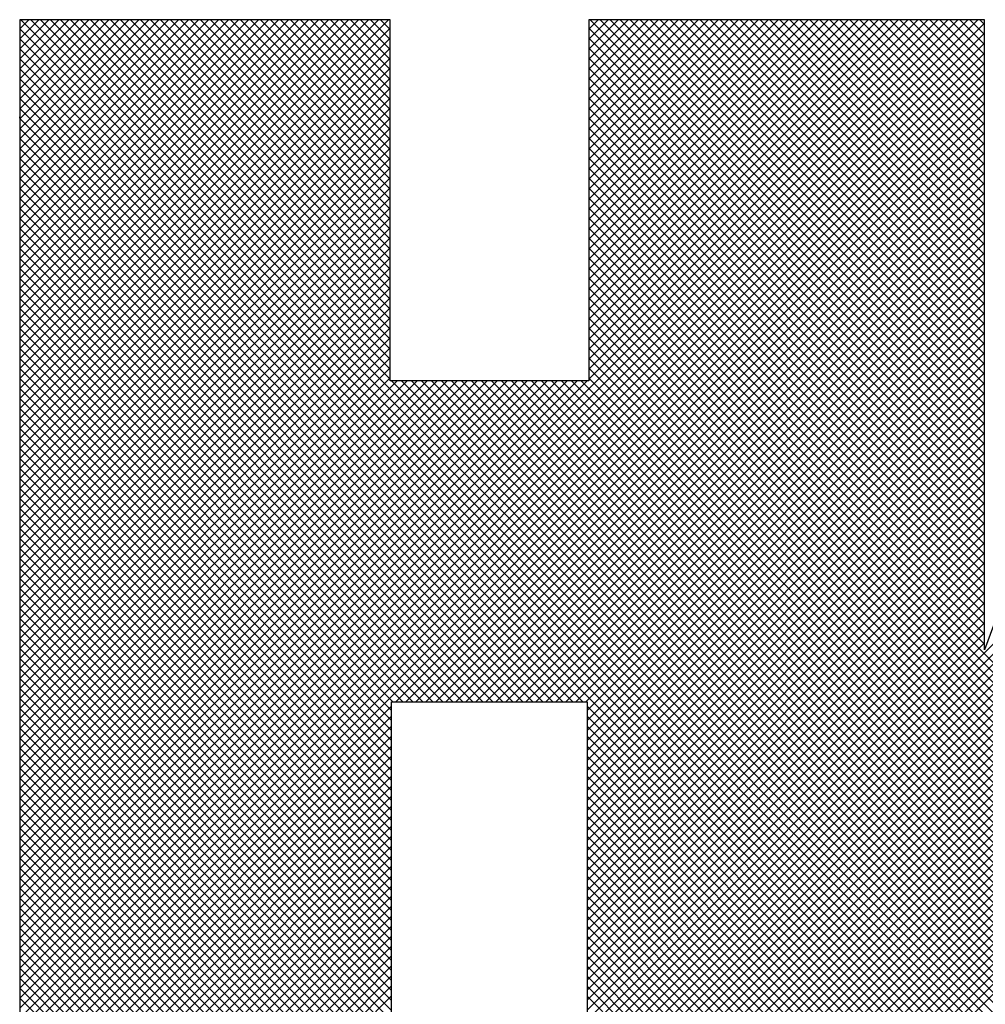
# Model space of a CAD drawing. Extents: x 0 to 34, y 0 to 22.
# Tile 7 of 20: x 29.104 to 29.531, y 3.256 to 3.692. Entities that reach past the tile are written whole.
import ezdxf
from ezdxf.enums import TextEntityAlignment as Align

# ---------------------------------------------------------------- set-up
doc = ezdxf.new("R2010")
doc.units = 0
doc.header["$LTSCALE"] = 0.25
doc.header["$MEASUREMENT"] = 0
for name, color, linetype in [('DIM', 7, 'CONTINUOUS'), ('FORMAT', 6, 'CONTINUOUS'), ('LOGO_HI', 11, 'CONTINUOUS')]:
    doc.layers.add(name, color=color, linetype=linetype)
doc.styles.add('RD25', font='ROMAND.shx', dxfattribs={"height": 0.25})
doc.styles.add('ROMAND', font='ROMAND.SHX')
doc.styles.add('RS10', font='ROMANS.shx', dxfattribs={"height": 0.1})

# ---------------------------------------------------------------- blocks, each defined once
blk = doc.blocks.new('FORMAT')
at = {"layer": 'LOGO_HI'}
for p, q in [((-1.04845, 1.19984), (-1.04442, 1.20387)), ((-1.04845, 1.19542), (-1.04, 1.20387)), ((-1.04845, 1.191), (-1.03558, 1.20387)), ((-1.04845, 1.18658), (-1.03116, 1.20387)), ((-1.04845, 1.18216), (-1.02674, 1.20387)), ((-1.04845, 1.17775), (-1.02233, 1.20387)), ((-1.04845, 1.17333), (-1.01791, 1.20387)), ((-1.04845, 1.16891), (-1.01349, 1.20387)), ((-1.04845, 1.16449), (-1.00907, 1.20387)), ((-1.04845, 1.16007), (-1.00465, 1.20387)), ((-1.04845, 1.15565), (-1.00023, 1.20387)), ((-1.04845, 1.15123), (-0.99581, 1.20387)), ((-1.04845, 1.14681), (-0.99139, 1.20387)), ((-1.04845, 1.14239), (-0.98697, 1.20387)), ((-1.04845, 1.13797), (-0.98255, 1.20387)), ((-1.04845, 1.13355), (-0.97813, 1.20387)), ((-1.04845, 1.12913), (-0.97371, 1.20387)), ((-1.04845, 1.12471), (-0.96929, 1.20387)), ((-1.04845, 1.12029), (-0.96487, 1.20387)), ((-1.04845, 1.11587), (-0.96045, 1.20387)), ((-1.04845, 1.11145), (-0.95603, 1.20387)), ((-1.04845, 1.10703), (-0.95161, 1.20387)), ((-1.04845, 1.10262), (-0.9472, 1.20387)), ((-1.04845, 1.0982), (-0.94278, 1.20387)), ((-1.04845, 1.09378), (-0.93836, 1.20387)), ((-1.04845, 1.08936), (-0.93394, 1.20387)), ((-1.04845, 1.08494), (-0.92952, 1.20387)), ((-1.04845, 1.08052), (-0.9251, 1.20387)), ((-1.04845, 1.0761), (-0.92068, 1.20387)), ((-1.04845, 1.07168), (-0.91626, 1.20387)), ((-1.04845, 1.06726), (-0.91184, 1.20387)), ((-1.04845, 1.06284), (-0.90742, 1.20387)), ((-1.04845, 1.05842), (-0.903, 1.20387)), ((-1.04845, 1.054), (-0.89858, 1.20387)), ((-1.04845, 1.04958), (-0.89416, 1.20387)), ((-1.04845, 1.04516), (-0.88974, 1.20387)), ((-1.04845, 1.04074), (-0.88532, 1.20387)), ((-1.04845, 0.78884), (-0.63342, 1.20387)), ((-1.04845, 0.78442), (-0.629, 1.20387)), ((-1.04845, 0.78), (-0.62458, 1.20387)), ((-1.04845, 0.77558), (-0.62164, 1.20239)), ((-0.59801, 0.75386), (-1.04801, 1.20387)), ((-0.88461, 1.04489), (-1.04359, 1.20387)), ((-0.88461, 1.04931), (-1.03917, 1.20387)), ((-0.88461, 1.05373), (-1.03475, 1.20387)), ((-0.88461, 1.05815), (-1.03033, 1.20387)), ((-0.88461, 1.06257), (-1.02591, 1.20387)), ((-0.88461, 1.06699), (-1.0215, 1.20387)), ((-0.88461, 1.07141), (-1.01708, 1.20387)), ((-0.88461, 1.07583), (-1.01266, 1.20387)), ((-0.88461, 1.08025), (-1.00824, 1.20387)), ((-0.88461, 1.08466), (-1.00382, 1.20387)), ((-0.88461, 1.08908), (-0.9994, 1.20387)), ((-0.88461, 1.0935), (-0.99498, 1.20387)), ((-0.88461, 1.09792), (-0.99056, 1.20387)), ((-0.88461, 1.10234), (-0.98614, 1.20387)), ((-0.88461, 1.10676), (-0.98172, 1.20387)), ((-0.88461, 1.11118), (-0.9773, 1.20387)), ((-0.88461, 1.1156), (-0.97288, 1.20387)), ((-0.88461, 1.12002), (-0.96846, 1.20387)), ((-0.88461, 1.12444), (-0.96404, 1.20387)), ((-0.88461, 1.12886), (-0.95962, 1.20387)), ((-0.88461, 1.13328), (-0.9552, 1.20387)), ((-0.88461, 1.1377), (-0.95078, 1.20387)), ((-0.88461, 1.14212), (-0.94636, 1.20387)), ((-0.88461, 1.14654), (-0.94195, 1.20387)), ((-0.88461, 1.15096), (-0.93753, 1.20387)), ((-0.88461, 1.15538), (-0.93311, 1.20387)), ((-0.88461, 1.15979), (-0.92869, 1.20387)), ((-0.88461, 1.16421), (-0.92427, 1.20387)), ((-0.88461, 1.16863), (-0.91985, 1.20387)), ((-0.88461, 1.17305), (-0.91543, 1.20387)), ((-0.88461, 1.17747), (-0.91101, 1.20387)), ((-0.88461, 1.18189), (-0.90659, 1.20387)), ((-0.88461, 1.18631), (-0.90217, 1.20387)), ((-0.88461, 1.19073), (-0.89775, 1.20387)), ((-0.88461, 1.19515), (-0.89333, 1.20387)), ((-0.88461, 1.19957), (-0.88891, 1.20387)), ((-0.79673, 1.19965), (-0.79252, 1.20387)), ((-0.79673, 1.19524), (-0.7881, 1.20387)), ((-0.79673, 1.19082), (-0.78368, 1.20387)), ((-0.79673, 1.1864), (-0.77926, 1.20387)), ((-0.79673, 1.18198), (-0.77484, 1.20387)), ((-0.79673, 1.17756), (-0.77042, 1.20387)), ((-0.79673, 1.17314), (-0.766, 1.20387)), ((-0.79673, 1.16872), (-0.76158, 1.20387)), ((-0.79673, 1.1643), (-0.75716, 1.20387)), ((-0.79673, 1.15988), (-0.75274, 1.20387)), ((-0.79673, 1.15546), (-0.74832, 1.20387)), ((-0.79673, 1.15104), (-0.7439, 1.20387)), ((-0.79673, 1.14662), (-0.73948, 1.20387)), ((-0.79673, 1.1422), (-0.73506, 1.20387)), ((-0.79673, 1.13778), (-0.73064, 1.20387)), ((-0.79673, 1.13336), (-0.72622, 1.20387)), ((-0.79673, 1.12894), (-0.72181, 1.20387)), ((-0.79673, 1.12452), (-0.71739, 1.20387)), ((-0.79673, 1.12011), (-0.71297, 1.20387)), ((-0.79673, 1.11569), (-0.70855, 1.20387)), ((-0.79673, 1.11127), (-0.70413, 1.20387)), ((-0.79673, 1.10685), (-0.69971, 1.20387)), ((-0.79673, 1.10243), (-0.69529, 1.20387)), ((-0.79673, 1.09801), (-0.69087, 1.20387)), ((-0.79673, 1.09359), (-0.68645, 1.20387)), ((-0.79673, 1.08917), (-0.68203, 1.20387)), ((-0.79673, 1.08475), (-0.67761, 1.20387)), ((-0.79673, 1.08033), (-0.67319, 1.20387)), ((-0.79673, 1.07591), (-0.66877, 1.20387)), ((-0.79673, 1.07149), (-0.66435, 1.20387)), ((-0.79673, 1.06707), (-0.65993, 1.20387)), ((-0.79673, 1.06265), (-0.65551, 1.20387)), ((-0.79673, 1.05823), (-0.65109, 1.20387)), ((-0.79673, 1.05381), (-0.64668, 1.20387)), ((-0.79673, 1.04939), (-0.64226, 1.20387)), ((-0.79673, 1.04497), (-0.63784, 1.20387)), ((-0.62164, 1.0294), (-0.7961, 1.20387)), ((-0.79174, 0.75386), (-0.34174, 1.20387)), ((-0.62164, 1.03382), (-0.79169, 1.20387)), ((-0.78732, 0.75386), (-0.33732, 1.20387)), ((-0.62164, 1.03824), (-0.78727, 1.20387)), ((-0.7829, 0.75386), (-0.3329, 1.20387)), ((-0.62164, 1.04266), (-0.78285, 1.20387)), ((-0.77848, 0.75386), (-0.3305, 1.20185)), ((-0.62164, 1.04708), (-0.77843, 1.20387)), ((-0.62164, 1.0515), (-0.77401, 1.20387)), ((-0.62164, 1.05592), (-0.76959, 1.20387)), ((-0.62164, 1.06034), (-0.76517, 1.20387)), ((-0.62164, 1.06476), (-0.76075, 1.20387)), ((-0.62164, 1.06918), (-0.75633, 1.20387)), ((-0.62164, 1.0736), (-0.75191, 1.20387)), ((-0.62164, 1.07802), (-0.74749, 1.20387)), ((-0.62164, 1.08244), (-0.74307, 1.20387)), ((-0.62164, 1.08686), (-0.73865, 1.20387)), ((-0.62164, 1.09128), (-0.73423, 1.20387)), ((-0.62164, 1.0957), (-0.72981, 1.20387)), ((-0.62164, 1.10011), (-0.72539, 1.20387)), ((-0.62164, 1.10453), (-0.72097, 1.20387)), ((-0.62164, 1.10895), (-0.71656, 1.20387)), ((-0.62164, 1.11337), (-0.71214, 1.20387)), ((-0.62164, 1.11779), (-0.70772, 1.20387)), ((-0.62164, 1.12221), (-0.7033, 1.20387)), ((-0.62164, 1.12663), (-0.69888, 1.20387)), ((-0.62164, 1.13105), (-0.69446, 1.20387)), ((-0.62164, 1.13547), (-0.69004, 1.20387)), ((-0.62164, 1.13989), (-0.68562, 1.20387)), ((-0.62164, 1.14431), (-0.6812, 1.20387)), ((-0.62164, 1.14873), (-0.67678, 1.20387)), ((-0.62164, 1.15315), (-0.67236, 1.20387)), ((-0.62164, 1.15757), (-0.66794, 1.20387)), ((-0.62164, 1.16199), (-0.66352, 1.20387)), ((-0.62164, 1.16641), (-0.6591, 1.20387)), ((-0.62164, 1.17083), (-0.65468, 1.20387)), ((-0.62164, 1.17524), (-0.65026, 1.20387)), ((-0.62164, 1.17966), (-0.64584, 1.20387)), ((-0.62164, 1.18408), (-0.64143, 1.20387)), ((-0.62164, 1.1885), (-0.63701, 1.20387)), ((-0.62164, 1.19292), (-0.63259, 1.20387)), ((-0.62164, 1.19734), (-0.62817, 1.20387)), ((-0.62164, 1.20176), (-0.62375, 1.20387)), ((-1.04845, 1.03632), (-0.88461, 1.20016)), ((-0.60242, 0.75386), (-1.04845, 1.19988)), ((-1.04845, 0.77116), (-0.62164, 1.19797)), ((-0.62164, 1.02498), (-0.79673, 1.20007)), ((-0.77406, 0.75386), (-0.3293, 1.19863)), ((-1.04845, 1.0319), (-0.88461, 1.19574)), ((-0.60684, 0.75386), (-1.04845, 1.19547)), ((-1.04845, 0.76674), (-0.62164, 1.19355)), ((-0.62164, 1.02057), (-0.79673, 1.19565)), ((-0.76964, 0.75386), (-0.32809, 1.19541)), ((-1.04845, 1.02749), (-0.88461, 1.19132)), ((-0.61126, 0.75386), (-1.04845, 1.19105)), ((-1.04845, 0.76232), (-0.62164, 1.18913)), ((-0.62164, 1.01615), (-0.79673, 1.19123)), ((-0.76523, 0.75386), (-0.32689, 1.1922)), ((-0.76081, 0.75386), (-0.32569, 1.18898)), ((-1.04845, 1.02307), (-0.88461, 1.1869)), ((-0.61568, 0.75386), (-1.04845, 1.18663)), ((-1.04845, 0.7579), (-0.62164, 1.18471)), ((-0.62164, 1.01173), (-0.79673, 1.18681)), ((-0.75639, 0.75386), (-0.32448, 1.18576)), ((-1.04845, 1.01865), (-0.88461, 1.18248)), ((-0.6201, 0.75386), (-1.04845, 1.18221)), ((-1.04738, 0.75455), (-0.62164, 1.18029)), ((-0.62164, 1.00731), (-0.79673, 1.18239)), ((-0.75197, 0.75386), (-0.32328, 1.18255)), ((-1.04845, 1.01423), (-0.88461, 1.17806)), ((-0.62452, 0.75386), (-1.04845, 1.17779)), ((-1.04297, 0.75454), (-0.62164, 1.17587)), ((-0.62164, 1.00289), (-0.79673, 1.17798)), ((-0.74755, 0.75386), (-0.32208, 1.17933)), ((-0.74313, 0.75386), (-0.32088, 1.17611)), ((-1.04845, 1.00981), (-0.88461, 1.17364)), ((-0.62894, 0.75386), (-1.04845, 1.17337)), ((-1.03857, 0.75452), (-0.62164, 1.17145)), ((-0.62164, 0.99847), (-0.79673, 1.17356)), ((-0.73871, 0.75386), (-0.31967, 1.1729)), ((-1.04845, 1.00539), (-0.88461, 1.16922)), ((-0.63336, 0.75386), (-1.04845, 1.16895)), ((-1.03417, 0.7545), (-0.62164, 1.16703)), ((-0.62164, 0.99405), (-0.79673, 1.16914)), ((-0.73429, 0.75386), (-0.31847, 1.16968)), ((-1.04845, 1.00097), (-0.88461, 1.1648)), ((-0.63778, 0.75386), (-1.04845, 1.16453)), ((-0.88203, 0.90222), (-0.62164, 1.16261)), ((-0.62164, 0.98963), (-0.79673, 1.16472)), ((-0.72987, 0.75386), (-0.31727, 1.16646)), ((-0.72545, 0.75386), (-0.31607, 1.16325)), ((-1.04845, 0.99655), (-0.88461, 1.16038)), ((-0.6422, 0.75386), (-1.04845, 1.16011)), ((-0.87761, 0.90222), (-0.62164, 1.15819)), ((-0.62164, 0.98521), (-0.79673, 1.1603)), ((-0.72103, 0.75386), (-0.31486, 1.16003)), ((-1.04845, 0.99213), (-0.88461, 1.15596)), ((-0.64662, 0.75386), (-1.04845, 1.15569)), ((-0.87319, 0.90222), (-0.62164, 1.15377)), ((-0.62164, 0.98079), (-0.79673, 1.15588)), ((-0.71661, 0.75386), (-0.31366, 1.15681)), ((-1.04845, 0.98771), (-0.88461, 1.15154)), ((-0.7994, 0.90222), (-1.04845, 1.15127)), ((-0.62164, 0.97637), (-0.79673, 1.15146)), ((-0.71219, 0.75386), (-0.31246, 1.1536)), ((-0.70777, 0.75386), (-0.31125, 1.15038)), ((-1.04845, 0.98329), (-0.88461, 1.14712)), ((-0.80382, 0.90222), (-1.04845, 1.14685)), ((-0.86877, 0.90222), (-0.62164, 1.14935)), ((-0.62164, 0.97195), (-0.79673, 1.14704)), ((-1.04845, 0.97887), (-0.88461, 1.14271)), ((-0.80824, 0.90222), (-1.04845, 1.14243)), ((-0.86435, 0.90222), (-0.62164, 1.14493)), ((-0.62164, 0.96753), (-0.79673, 1.14262)), ((-1.04845, 0.97445), (-0.88461, 1.13829)), ((-0.81266, 0.90222), (-1.04845, 1.13801)), ((-0.85993, 0.90222), (-0.62164, 1.14051)), ((-0.62164, 0.96311), (-0.79673, 1.1382)), ((-1.04845, 0.97003), (-0.88461, 1.13387)), ((-0.81708, 0.90222), (-1.04845, 1.13359)), ((-0.85551, 0.90222), (-0.62164, 1.13609)), ((-0.62164, 0.95869), (-0.79673, 1.13378)), ((-1.04845, 0.96561), (-0.88461, 1.12945)), ((-0.8215, 0.90222), (-1.04845, 1.12917)), ((-0.85109, 0.90222), (-0.62164, 1.13167)), ((-0.62164, 0.95427), (-0.79673, 1.12936)), ((-1.04845, 0.96119), (-0.88461, 1.12503)), ((-0.82592, 0.90222), (-1.04845, 1.12475)), ((-0.84667, 0.90222), (-0.62164, 1.12726)), ((-0.62164, 0.94985), (-0.79673, 1.12494)), ((-1.04845, 0.95677), (-0.88461, 1.12061)), ((-0.83034, 0.90222), (-1.04845, 1.12033)), ((-0.84225, 0.90222), (-0.62164, 1.12284)), ((-0.62164, 0.94544), (-0.79673, 1.12052)), ((-1.04845, 0.95236), (-0.88461, 1.11619)), ((-0.83476, 0.90222), (-1.04845, 1.11592)), ((-0.83783, 0.90222), (-0.62164, 1.11842)), ((-0.62164, 0.94102), (-0.79673, 1.1161)), ((-1.04845, 0.94794), (-0.88461, 1.11177)), ((-0.83918, 0.90222), (-1.04845, 1.1115)), ((-0.83341, 0.90222), (-0.62164, 1.114)), ((-0.62164, 0.9366), (-0.79673, 1.11168)), ((-1.04845, 0.94352), (-0.88461, 1.10735)), ((-0.84359, 0.90222), (-1.04845, 1.10708)), ((-0.82899, 0.90222), (-0.62164, 1.10958)), ((-0.62164, 0.93218), (-0.79673, 1.10726)), ((-1.04845, 0.9391), (-0.88461, 1.10293)), ((-0.84801, 0.90222), (-1.04845, 1.10266)), ((-0.82458, 0.90222), (-0.62164, 1.10516)), ((-0.62164, 0.92776), (-0.79673, 1.10285)), ((-1.04845, 0.93468), (-0.88461, 1.09851)), ((-0.85243, 0.90222), (-1.04845, 1.09824)), ((-0.82016, 0.90222), (-0.62164, 1.10074)), ((-0.49175, 0.79345), (-0.79673, 1.09843)), ((-1.04845, 0.93026), (-0.88461, 1.09409)), ((-0.85685, 0.90222), (-1.04845, 1.09382)), ((-0.81574, 0.90222), (-0.62164, 1.09632)), ((-0.49272, 0.79), (-0.79673, 1.09401)), ((-1.04845, 0.92584), (-0.88461, 1.08967)), ((-0.86127, 0.90222), (-1.04845, 1.0894)), ((-0.81132, 0.90222), (-0.62164, 1.0919)), ((-0.49369, 0.78655), (-0.79673, 1.08959)), ((-1.04845, 0.92142), (-0.88461, 1.08525)), ((-0.86569, 0.90222), (-1.04845, 1.08498)), ((-0.8069, 0.90222), (-0.62164, 1.08748)), ((-0.49466, 0.7831), (-0.79673, 1.08517)), ((-1.04845, 0.917), (-0.88461, 1.08083)), ((-0.87011, 0.90222), (-1.04845, 1.08056)), ((-0.80248, 0.90222), (-0.62164, 1.08306)), ((-0.49554, 0.77956), (-0.79673, 1.08075)), ((-1.04845, 0.91258), (-0.88461, 1.07641)), ((-0.87453, 0.90222), (-1.04845, 1.07614)), ((-0.79806, 0.90222), (-0.62164, 1.07864)), ((-0.49652, 0.77612), (-0.79673, 1.07633)), ((-1.04845, 0.90816), (-0.88461, 1.07199)), ((-0.87895, 0.90222), (-1.04845, 1.07172)), ((-0.79744, 0.89842), (-0.62164, 1.07422)), ((-0.49749, 0.77267), (-0.79673, 1.07191)), ((-1.04845, 0.90374), (-0.88461, 1.06758)), ((-0.88337, 0.90222), (-1.04845, 1.0673)), ((-0.79744, 0.894), (-0.62164, 1.0698)), ((-0.49847, 0.76923), (-0.79673, 1.06749)), ((-1.04845, 0.89932), (-0.88461, 1.06316)), ((-0.88392, 0.89835), (-1.04845, 1.06288)), ((-0.79744, 0.88959), (-0.62164, 1.06538)), ((-0.49944, 0.76579), (-0.79673, 1.06307)), ((-1.04845, 0.8949), (-0.88461, 1.05874)), ((-0.88392, 0.89394), (-1.04845, 1.05846)), ((-0.79744, 0.88517), (-0.62164, 1.06096)), ((-0.50042, 0.76234), (-0.79673, 1.05865)), ((-1.04845, 0.89048), (-0.88461, 1.05432)), ((-0.88392, 0.88952), (-1.04845, 1.05404)), ((-0.79744, 0.88075), (-0.62164, 1.05654)), ((-0.5014, 0.7589), (-0.79673, 1.05423)), ((-1.04845, 0.88606), (-0.88461, 1.0499)), ((-0.88392, 0.8851), (-1.04845, 1.04962)), ((-0.79744, 0.87633), (-0.62164, 1.05212)), ((-0.50237, 0.75546), (-0.79673, 1.04981)), ((-1.04845, 0.88164), (-0.88461, 1.04548)), ((-0.88392, 0.88068), (-1.04845, 1.0452)), ((-0.79744, 0.87191), (-0.62164, 1.04771)), ((-0.5052, 0.75386), (-0.79673, 1.04539)), ((-1.04845, 0.87723), (-0.88142, 1.04425)), ((-1.04845, 0.87281), (-0.877, 1.04425)), ((-1.04845, 0.86839), (-0.87258, 1.04425)), ((-1.04845, 0.86397), (-0.86816, 1.04425)), ((-1.04845, 0.85955), (-0.86374, 1.04425)), ((-1.04845, 0.85513), (-0.85932, 1.04425)), ((-1.04845, 0.85071), (-0.8549, 1.04425)), ((-1.04845, 0.84629), (-0.85048, 1.04425)), ((-1.04845, 0.84187), (-0.84606, 1.04425)), ((-1.04845, 0.83745), (-0.84164, 1.04425)), ((-1.04845, 0.83303), (-0.83722, 1.04425)), ((-1.04845, 0.82861), (-0.83281, 1.04425)), ((-1.04845, 0.82419), (-0.82839, 1.04425)), ((-1.04845, 0.81977), (-0.82397, 1.04425)), ((-1.04845, 0.81535), (-0.81955, 1.04425)), ((-1.04845, 0.81093), (-0.81513, 1.04425)), ((-1.04845, 0.80651), (-0.81071, 1.04425)), ((-1.04845, 0.8021), (-0.80629, 1.04425)), ((-1.04845, 0.79768), (-0.80187, 1.04425)), ((-1.04845, 0.79326), (-0.79745, 1.04425)), ((-0.88392, 0.87626), (-1.04845, 1.04079)), ((-0.59359, 0.75386), (-0.88398, 1.04425)), ((-0.58917, 0.75386), (-0.87956, 1.04425)), ((-0.58475, 0.75386), (-0.87514, 1.04425)), ((-0.58033, 0.75386), (-0.87072, 1.04425)), ((-0.57591, 0.75386), (-0.8663, 1.04425)), ((-0.57149, 0.75386), (-0.86188, 1.04425)), ((-0.56707, 0.75386), (-0.85746, 1.04425)), ((-0.56265, 0.75386), (-0.85304, 1.04425)), ((-0.55823, 0.75386), (-0.84862, 1.04425)), ((-0.55381, 0.75386), (-0.8442, 1.04425)), ((-0.54939, 0.75386), (-0.83978, 1.04425)), ((-0.54497, 0.75386), (-0.83536, 1.04425)), ((-0.54055, 0.75386), (-0.83095, 1.04425)), ((-0.53613, 0.75386), (-0.82653, 1.04425)), ((-0.53171, 0.75386), (-0.82211, 1.04425)), ((-0.52729, 0.75386), (-0.81769, 1.04425)), ((-0.52288, 0.75386), (-0.81327, 1.04425)), ((-0.51846, 0.75386), (-0.80885, 1.04425)), ((-0.51404, 0.75386), (-0.80443, 1.04425)), ((-0.50962, 0.75386), (-0.80001, 1.04425)), ((-0.79744, 0.86749), (-0.62164, 1.04329)), ((-0.88392, 0.87184), (-1.04845, 1.03637)), ((-0.79744, 0.86307), (-0.62164, 1.03887)), ((-0.88392, 0.86742), (-1.04845, 1.03195)), ((-0.79744, 0.85865), (-0.62164, 1.03445)), ((-0.88392, 0.863), (-1.04845, 1.02753)), ((-0.79744, 0.85423), (-0.62164, 1.03003)), ((-0.70335, 0.75386), (-0.42543, 1.03179)), ((-0.79744, 0.84981), (-0.62164, 1.02561)), ((-0.69893, 0.75386), (-0.4277, 1.0251)), ((-0.88392, 0.85858), (-1.04845, 1.02311)), ((-0.79744, 0.84539), (-0.62164, 1.02119)), ((-0.88392, 0.85416), (-1.04845, 1.01869)), ((-0.79744, 0.84097), (-0.62164, 1.01677)), ((-0.69451, 0.75386), (-0.42997, 1.0184)), ((-0.88392, 0.84974), (-1.04845, 1.01427)), ((-0.79744, 0.83655), (-0.62164, 1.01235)), ((-0.6901, 0.75386), (-0.43224, 1.01171)), ((-0.88392, 0.84532), (-1.04845, 1.00985)), ((-0.79744, 0.83213), (-0.62164, 1.00793)), ((-0.88392, 0.8409), (-1.04845, 1.00543)), ((-0.79744, 0.82771), (-0.62164, 1.00351)), ((-0.68568, 0.75386), (-0.43452, 1.00502)), ((-0.88392, 0.83648), (-1.04845, 1.00101)), ((-0.79744, 0.82329), (-0.62164, 0.99909)), ((-0.68126, 0.75386), (-0.43679, 0.99833)), ((-0.88392, 0.83206), (-1.04845, 0.99659)), ((-0.79744, 0.81887), (-0.62164, 0.99467)), ((-0.88392, 0.82764), (-1.04845, 0.99217)), ((-0.79744, 0.81446), (-0.62164, 0.99025)), ((-0.67684, 0.75386), (-0.43918, 0.99151)), ((-0.88392, 0.82322), (-1.04845, 0.98775)), ((-0.79744, 0.81004), (-0.62164, 0.98583)), ((-0.67242, 0.75386), (-0.44148, 0.9848)), ((-0.88392, 0.81881), (-1.04845, 0.98333)), ((-0.79744, 0.80562), (-0.62164, 0.98141)), ((-0.88392, 0.81439), (-1.04845, 0.97891)), ((-0.79744, 0.8012), (-0.62164, 0.97699)), ((-0.668, 0.75386), (-0.44378, 0.97808)), ((-0.88392, 0.80997), (-1.04845, 0.97449)), ((-0.79744, 0.79678), (-0.62164, 0.97258)), ((-0.66358, 0.75386), (-0.44608, 0.97136)), ((-0.88392, 0.80555), (-1.04845, 0.97007)), ((-0.79744, 0.79236), (-0.62164, 0.96816)), ((-0.88392, 0.80113), (-1.04845, 0.96566)), ((-0.79744, 0.78794), (-0.62164, 0.96374)), ((-0.65916, 0.75386), (-0.44837, 0.96465)), ((-0.88392, 0.79671), (-1.04845, 0.96124)), ((-0.79744, 0.78352), (-0.62164, 0.95932)), ((-0.65474, 0.75386), (-0.45067, 0.95793)), ((-0.88392, 0.79229), (-1.04845, 0.95682)), ((-0.79744, 0.7791), (-0.62164, 0.9549)), ((-0.88392, 0.78787), (-1.04845, 0.9524)), ((-0.79744, 0.77468), (-0.62164, 0.95048)), ((-0.65032, 0.75386), (-0.45297, 0.95122)), ((-0.88392, 0.78345), (-1.04845, 0.94798)), ((-0.79744, 0.77026), (-0.62164, 0.94606)), ((-0.88392, 0.77903), (-1.04845, 0.94356)), ((-0.79744, 0.76584), (-0.62164, 0.94164)), ((-0.6459, 0.75386), (-0.45526, 0.9445)), ((-0.88392, 0.77461), (-1.04845, 0.93914)), ((-0.79744, 0.76142), (-0.62164, 0.93722)), ((-0.64148, 0.75386), (-0.45756, 0.93778)), ((-0.88392, 0.77019), (-1.04845, 0.93472)), ((-0.79744, 0.757), (-0.62164, 0.9328)), ((-0.88392, 0.76577), (-1.04845, 0.9303)), ((-0.79616, 0.75386), (-0.62164, 0.92838)), ((-0.63706, 0.75386), (-0.45986, 0.93107)), ((-0.88392, 0.76135), (-1.04845, 0.92588)), ((-0.88392, 0.75693), (-1.04845, 0.92146)), ((-0.88527, 0.75387), (-1.04845, 0.91704)), ((-0.88971, 0.75389), (-1.04845, 0.91262)), ((-0.89415, 0.7539), (-1.04845, 0.9082)), ((-0.89859, 0.75392), (-1.04845, 0.90378)), ((-0.90303, 0.75394), (-1.04845, 0.89936)), ((-1.02977, 0.75448), (-0.88392, 0.90033)), ((-0.65104, 0.75386), (-0.79744, 0.90026)), ((-0.90746, 0.75396), (-1.04845, 0.89494)), ((-1.02537, 0.75446), (-0.88392, 0.89591)), ((-0.65546, 0.75386), (-0.79744, 0.89584)), ((-0.9119, 0.75398), (-1.04845, 0.89053)), ((-1.02097, 0.75444), (-0.88392, 0.89149)), ((-0.65988, 0.75386), (-0.79744, 0.89142)), ((-0.91634, 0.754), (-1.04845, 0.88611)), ((-1.01657, 0.75442), (-0.88392, 0.88707)), ((-0.6643, 0.75386), (-0.79744, 0.887)), ((-0.92078, 0.75402), (-1.04845, 0.88169)), ((-1.01217, 0.7544), (-0.88392, 0.88265)), ((-0.66872, 0.75386), (-0.79744, 0.88258)), ((-0.92522, 0.75404), (-1.04845, 0.87727)), ((-1.00777, 0.75439), (-0.88392, 0.87823)), ((-0.67314, 0.75386), (-0.79744, 0.87817)), ((-0.92966, 0.75406), (-1.04845, 0.87285)), ((-1.00337, 0.75437), (-0.88392, 0.87381)), ((-0.67755, 0.75386), (-0.79744, 0.87375)), ((-0.93409, 0.75407), (-1.04845, 0.86843)), ((-0.99897, 0.75435), (-0.88392, 0.8694)), ((-0.68197, 0.75386), (-0.79744, 0.86933)), ((-0.93853, 0.75409), (-1.04845, 0.86401)), ((-0.99457, 0.75433), (-0.88392, 0.86498)), ((-0.68639, 0.75386), (-0.79744, 0.86491)), ((-0.94297, 0.75411), (-1.04845, 0.85959)), ((-0.99017, 0.75431), (-0.88392, 0.86056)), ((-0.69081, 0.75386), (-0.79744, 0.86049)), ((-0.94741, 0.75413), (-1.04845, 0.85517)), ((-0.98576, 0.75429), (-0.88392, 0.85614)), ((-0.69523, 0.75386), (-0.79744, 0.85607)), ((-0.95185, 0.75415), (-1.04845, 0.85075)), ((-0.98136, 0.75427), (-0.88392, 0.85172)), ((-0.69965, 0.75386), (-0.79744, 0.85165)), ((-0.95628, 0.75417), (-1.04845, 0.84633)), ((-0.97696, 0.75426), (-0.88392, 0.8473)), ((-0.70407, 0.75386), (-0.79744, 0.84723)), ((-0.96072, 0.75419), (-1.04845, 0.84191)), ((-0.97256, 0.75424), (-0.88392, 0.84288)), ((-0.70849, 0.75386), (-0.79744, 0.84281)), ((-0.96516, 0.75421), (-1.04845, 0.83749)), ((-0.96816, 0.75422), (-0.88392, 0.83846)), ((-0.71291, 0.75386), (-0.79744, 0.83839)), ((-0.9696, 0.75422), (-1.04845, 0.83307)), ((-0.96376, 0.7542), (-0.88392, 0.83404)), ((-0.71733, 0.75386), (-0.79744, 0.83397)), ((-0.97404, 0.75424), (-1.04845, 0.82865)), ((-0.95936, 0.75418), (-0.88392, 0.82962)), ((-0.72175, 0.75386), (-0.79744, 0.82955)), ((-0.97848, 0.75426), (-1.04845, 0.82423)), ((-0.95496, 0.75416), (-0.88392, 0.8252)), ((-0.72617, 0.75386), (-0.79744, 0.82513)), ((-0.98291, 0.75428), (-1.04845, 0.81981)), ((-0.95056, 0.75414), (-0.88392, 0.82078)), ((-0.73059, 0.75386), (-0.79744, 0.82071)), ((-0.98735, 0.7543), (-1.04845, 0.8154)), ((-0.94616, 0.75413), (-0.88392, 0.81636)), ((-0.73501, 0.75386), (-0.79744, 0.81629)), ((-0.99179, 0.75432), (-1.04845, 0.81098)), ((-0.94176, 0.75411), (-0.88392, 0.81194)), ((-0.73943, 0.75386), (-0.79744, 0.81187)), ((-0.99623, 0.75434), (-1.04845, 0.80656)), ((-0.93736, 0.75409), (-0.88392, 0.80752)), ((-0.74385, 0.75386), (-0.79744, 0.80745)), ((-1.00067, 0.75436), (-1.04845, 0.80214)), ((-0.93296, 0.75407), (-0.88392, 0.8031)), ((-0.74827, 0.75386), (-0.79744, 0.80304)), ((-1.00511, 0.75437), (-1.04845, 0.79772)), ((-0.92855, 0.75405), (-0.88392, 0.79868)), ((-0.75268, 0.75386), (-0.79744, 0.79862)), ((-1.00954, 0.75439), (-1.04845, 0.7933)), ((-0.92415, 0.75403), (-0.88392, 0.79427)), ((-0.7571, 0.75386), (-0.79744, 0.7942)), ((-1.01398, 0.75441), (-1.04845, 0.78888)), ((-0.91975, 0.75401), (-0.88392, 0.78985)), ((-0.76152, 0.75386), (-0.79744, 0.78978)), ((-1.01842, 0.75443), (-1.04845, 0.78446)), ((-0.91535, 0.75399), (-0.88392, 0.78543)), ((-0.76594, 0.75386), (-0.79744, 0.78536)), ((-1.02286, 0.75445), (-1.04845, 0.78004)), ((-0.91095, 0.75398), (-0.88392, 0.78101)), ((-0.77036, 0.75386), (-0.79744, 0.78094)), ((-1.0273, 0.75447), (-1.04845, 0.77562)), ((-0.90655, 0.75396), (-0.88392, 0.77659)), ((-0.77478, 0.75386), (-0.79744, 0.77652)), ((-1.03173, 0.75449), (-1.04845, 0.7712)), ((-0.90215, 0.75394), (-0.88392, 0.77217)), ((-0.7792, 0.75386), (-0.79744, 0.7721))]:
    blk.add_line(p, q, dxfattribs=at)
for points in [[(-0.88461, 1.20387), (-0.88461, 1.20387), (-1.04845, 1.20387), (-1.04845, 1.20387)], [(-1.04845, 1.20387), (-1.04845, 1.20387), (-1.04845, 1.16039), (-1.04845, 1.16039)], [(-0.88461, 1.04425), (-0.88461, 1.04425), (-0.88461, 1.20387), (-0.88461, 1.20387)], [(-0.62164, 1.20387), (-0.62164, 1.20387), (-0.79673, 1.20387), (-0.79673, 1.20387)], [(-0.79673, 1.20387), (-0.79673, 1.20387), (-0.79673, 1.04425), (-0.79673, 1.04425)], [(-0.62164, 0.9253), (-0.62164, 0.9253), (-0.62164, 1.20387), (-0.62164, 1.20387)], [(-1.04845, 1.1609), (-1.04845, 1.1609), (-1.04845, 0.75456), (-1.04845, 0.75456)], [(-1.04845, 1.16039), (-1.04845, 1.16039), (-1.04845, 1.1609), (-1.04845, 1.1609)], [(-0.79673, 1.04425), (-0.79673, 1.04425), (-0.88461, 1.04425), (-0.88461, 1.04425)], [(-0.59478, 0.99778), (-0.59478, 0.99778), (-0.62164, 0.9253), (-0.62164, 0.9253)], [(-0.88392, 0.75386), (-0.88392, 0.75386), (-0.88392, 0.90222), (-0.88392, 0.90222)], [(-0.88392, 0.90222), (-0.88392, 0.90222), (-0.79744, 0.90222), (-0.79744, 0.90222)], [(-0.79744, 0.90222), (-0.79744, 0.90222), (-0.79744, 0.75386), (-0.79744, 0.75386)]]:
    blk.add_open_spline(points, degree=3, dxfattribs=at)
at = {"layer": 'FORMAT', "color": 7, "style": 'ROMAND'}
blk.add_attdef('CONTRACT', text='', height=0.2, dxfattribs=at).set_placement((-4.14798, 1.05358), align=Align.CENTER)
at = {"layer": 'FORMAT', "color": 1, "style": 'RS10'}
for tag, p in [('DDATE', (-3.75, 0.32297)), ('CDATE', (-3.75, -0.17703)), ('ADATE', (-3.75, -0.67703)), ('IDATE', (-3.75, -1.17702)), ('OF', (2.75762, -1.6582)), ('PDATE', (-3.75, -1.67702))]:
    blk.add_attdef(tag, text='', height=0.1, dxfattribs=at).set_placement(p, align=Align.MIDDLE)
for tag, p in [('DRAFT', (-6.09626, 0.32297)), ('CHECKED', (-6.09626, -0.17703)), ('APPROVED', (-6.09626, -0.67703)), ('ISSUED', (-6.09626, -1.17702)), ('SCALE', (0.1541, -1.6582)), ('PRODUCTION', (-6.09626, -1.67702))]:
    blk.add_attdef(tag, text='', height=0.1, dxfattribs=at).set_placement(p, align=Align.MIDDLE_LEFT)
at = {"layer": 'FORMAT', "color": 7, "style": 'RD25'}
for tag, p in [('DESCRIPTION1', (0, 0)), ('DESCRIPTION2', (0, -0.4548)), ('NUMBER', (0.5375, -1.2342)), ('REV', (2.7375, -1.2342))]:
    blk.add_attdef(tag, text='', height=0.25, dxfattribs=at).set_placement(p, align=Align.MIDDLE)
at = {"layer": 'FORMAT', "color": 7, "style": 'RS10'}
for tag, p in [('MATERIAL1', (-8.3941, -0.51413)), ('MATERIAL2', (-8.3941, -0.67604)), ('FINISH1', (-8.3725, -1.20383)), ('FINISH2', (-8.3725, -1.36574))]:
    blk.add_attdef(tag, p, '', height=0.1, dxfattribs=at)
at = {"layer": 'FORMAT', "color": 1, "style": 'RS10'}
blk.add_attdef('FILE', text='', height=0.1, dxfattribs=at).set_placement((-1.232, -1.70694), align=Align.RIGHT)

msp = doc.modelspace()

# ---------------------------------------------------------------- block references
at = {"layer": 'DIM'}
msp.add_blockref('FORMAT', (30.1525, 2.488), dxfattribs=at)

doc.saveas('drawing.dxf')
